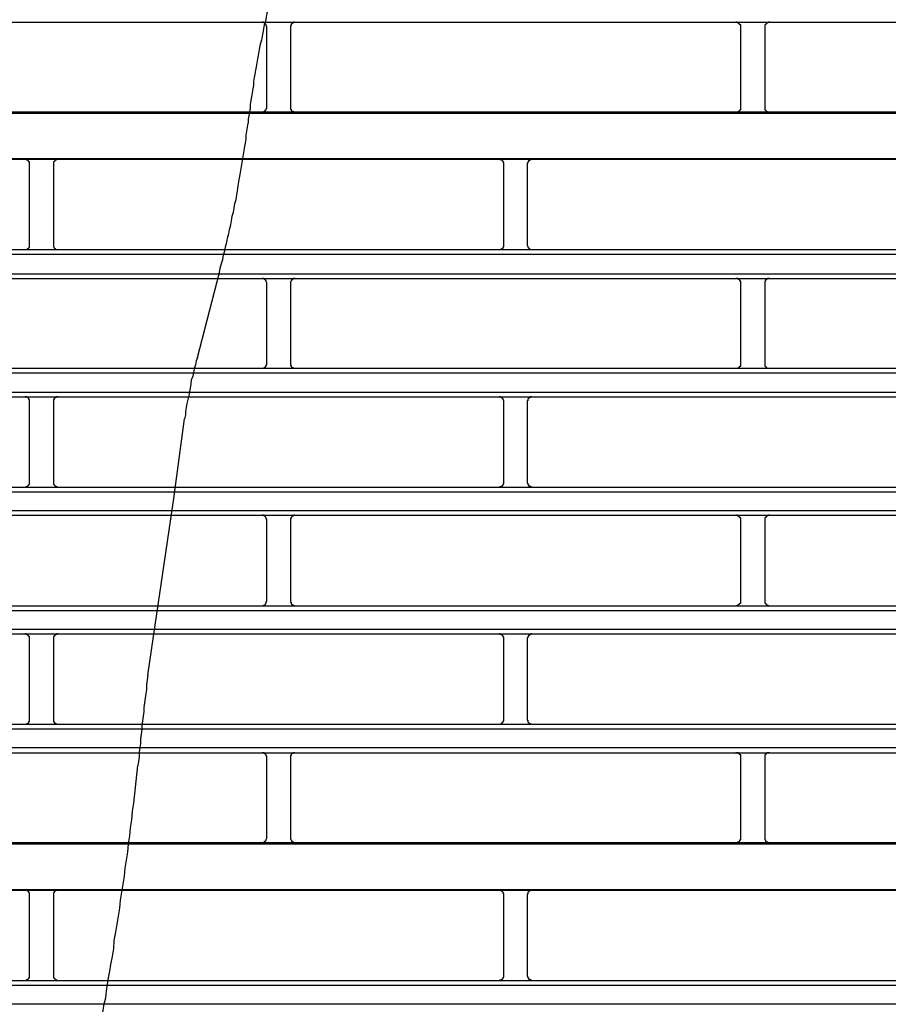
# Model space of a CAD drawing. Header units: millimetres. Extents: x 39871 to 53385, y 51832 to 57813.
# Tile 37 of 88: x 48523 to 48560, y 52544 to 52586. Entities that reach past the tile are written whole.
import ezdxf
from ezdxf import colors
from ezdxf.entities.mleader import LeaderData, LeaderLine
from ezdxf.math import Vec2, Vec3

# ---------------------------------------------------------------- set-up
doc = ezdxf.new("R2010")
doc.units = ezdxf.units.MM
doc.layers.add('AQUAREA', color=7, linetype='Continuous')
doc.layers.add('IS_KAN_OPIS', color=7, linetype='Continuous', lineweight=30)
doc.styles.add('ARIAL', font='ARIALN.TTF')

# ---------------------------------------------------------------- blocks, each defined once
blk = doc.blocks.new('SPLIT')
at = {"layer": 'AQUAREA'}
for points in [[(24542.53, -1061.36), (24542.45, -1061.78), (24542.32, -1062.13), (24542.25, -1062.55), (24542.18, -1062.97), (24542.04, -1063.32), (24541.97, -1063.74), (24541.9, -1064.16), (24541.83, -1064.51), (24541.75, -1064.93), (24541.62, -1065.35), (24541.55, -1065.7), (24541.48, -1066.12), (24541.4, -1066.54), (24541.34, -1066.89)], [(24308.59, -1063.04), (24877.69, -1063.04)], [(24542.32, -1063.53), (24542.32, -1063.53), (24542.32, -1063.46), (24542.25, -1063.46), (24542.25, -1063.39), (24542.25, -1063.32), (24542.18, -1063.25), (24542.18, -1063.18), (24542.1, -1063.18), (24542.1, -1063.11), (24542.04, -1063.11), (24541.97, -1063.11), (24541.97, -1063.04), (24541.9, -1063.04), (24541.83, -1063.04)], [(24542.32, -1071.93), (24542.32, -1063.53)], [(24545.25, -1063.04), (24545.25, -1063.04), (24545.19, -1063.04), (24545.12, -1063.04), (24545.12, -1063.11), (24545.05, -1063.11), (24544.98, -1063.11), (24544.98, -1063.18), (24544.9, -1063.18), (24544.9, -1063.25), (24544.84, -1063.25), (24544.84, -1063.32), (24544.84, -1063.39), (24544.77, -1063.39), (24544.77, -1063.46), (24544.77, -1063.53)], [(24544.77, -1063.53), (24544.77, -1071.93)], [(24591.88, -1063.53), (24591.88, -1063.53), (24591.88, -1063.46), (24591.88, -1063.39), (24591.88, -1063.32), (24591.8, -1063.32), (24591.8, -1063.25), (24591.74, -1063.25), (24591.74, -1063.18), (24591.67, -1063.18), (24591.67, -1063.11), (24591.6, -1063.11), (24591.53, -1063.11), (24591.53, -1063.04), (24591.45, -1063.04), (24591.39, -1063.04)], [(24591.88, -1071.93), (24591.88, -1063.53)], [(24594.89, -1063.04), (24594.89, -1063.04), (24594.82, -1063.04), (24594.75, -1063.04), (24594.75, -1063.11), (24594.68, -1063.11), (24594.6, -1063.11), (24594.6, -1063.18), (24594.54, -1063.18), (24594.54, -1063.25), (24594.47, -1063.25), (24594.47, -1063.32), (24594.4, -1063.32), (24594.4, -1063.39), (24594.4, -1063.46), (24594.4, -1063.53)], [(24594.4, -1063.53), (24594.4, -1071.93)], [(24541.34, -1066.89), (24541.27, -1067.31), (24541.2, -1067.73), (24541.13, -1068.08), (24541.05, -1068.5), (24540.99, -1068.85), (24540.92, -1069.27), (24540.92, -1069.69), (24540.85, -1070.04), (24540.78, -1070.46), (24540.7, -1070.88), (24540.64, -1071.23), (24540.57, -1071.65), (24540.57, -1072.07), (24540.5, -1072.42), (24540.43, -1072.84), (24540.35, -1073.19), (24540.35, -1073.61)], [(24308.59, -1072.56), (24877.69, -1072.56)], [(24492.2, -1072.42), (24541.83, -1072.42)], [(24541.83, -1072.42), (24541.83, -1072.42), (24541.9, -1072.42), (24541.97, -1072.42), (24542.04, -1072.42), (24542.04, -1072.35), (24542.1, -1072.35), (24542.1, -1072.28), (24542.18, -1072.28), (24542.18, -1072.21), (24542.25, -1072.21), (24542.25, -1072.14), (24542.25, -1072.07), (24542.32, -1072.07), (24542.32, -1072), (24542.32, -1071.93)], [(24541.83, -1072.42), (24591.39, -1072.42)], [(24544.77, -1071.93), (24544.77, -1072), (24544.77, -1072.07), (24544.77, -1072.14), (24544.84, -1072.14), (24544.84, -1072.21), (24544.84, -1072.28), (24544.9, -1072.28), (24544.9, -1072.35), (24544.98, -1072.35), (24545.05, -1072.35), (24545.05, -1072.42), (24545.12, -1072.42), (24545.19, -1072.42), (24545.25, -1072.42)], [(24591.39, -1072.42), (24591.39, -1072.42), (24591.45, -1072.42), (24591.53, -1072.42), (24591.6, -1072.42), (24591.67, -1072.42), (24591.67, -1072.35), (24591.74, -1072.35), (24591.74, -1072.28), (24591.8, -1072.28), (24591.8, -1072.21), (24591.88, -1072.21), (24591.88, -1072.14), (24591.88, -1072.07), (24591.88, -1072), (24591.88, -1071.93)], [(24591.39, -1072.42), (24641.02, -1072.42)], [(24594.4, -1071.93), (24594.4, -1072), (24594.4, -1072.07), (24594.4, -1072.14), (24594.4, -1072.21), (24594.47, -1072.21), (24594.47, -1072.28), (24594.54, -1072.28), (24594.54, -1072.35), (24594.6, -1072.35), (24594.6, -1072.42), (24594.68, -1072.42), (24594.75, -1072.42), (24594.82, -1072.42), (24594.89, -1072.42)], [(24539.3, -1080.19), (24539.38, -1079.77), (24539.45, -1079.35), (24539.52, -1079), (24539.59, -1078.58), (24539.65, -1078.16), (24539.73, -1077.74), (24539.8, -1077.32), (24539.87, -1076.9), (24539.94, -1076.48), (24540, -1076.06), (24540.08, -1075.71), (24540.15, -1075.29), (24540.15, -1074.87), (24540.22, -1074.45), (24540.29, -1074.03), (24540.35, -1073.61)], [(24308.59, -1077.32), (24877.69, -1077.32)], [(24467.42, -1077.39), (24516.98, -1077.39)], [(24516.98, -1077.39), (24566.6, -1077.39)], [(24517.47, -1077.88), (24517.47, -1077.88), (24517.47, -1077.81), (24517.47, -1077.74), (24517.47, -1077.67), (24517.4, -1077.67), (24517.4, -1077.6), (24517.33, -1077.6), (24517.33, -1077.53), (24517.25, -1077.53), (24517.25, -1077.46), (24517.19, -1077.46), (24517.12, -1077.46), (24517.12, -1077.39), (24517.05, -1077.39), (24516.98, -1077.39)], [(24517.47, -1086.35), (24517.47, -1077.88)], [(24520.48, -1077.39), (24520.48, -1077.39), (24520.4, -1077.39), (24520.34, -1077.39), (24520.34, -1077.46), (24520.27, -1077.46), (24520.2, -1077.46), (24520.2, -1077.53), (24520.13, -1077.53), (24520.13, -1077.6), (24520.05, -1077.6), (24520.05, -1077.67), (24519.99, -1077.67), (24519.99, -1077.74), (24519.99, -1077.81), (24519.99, -1077.88)], [(24519.99, -1077.88), (24519.99, -1086.35)], [(24566.6, -1077.39), (24616.24, -1077.39)], [(24567.1, -1077.88), (24567.1, -1077.88), (24567.1, -1077.81), (24567.1, -1077.74), (24567.03, -1077.74), (24567.03, -1077.67), (24567.03, -1077.6), (24566.95, -1077.6), (24566.95, -1077.53), (24566.89, -1077.53), (24566.89, -1077.46), (24566.82, -1077.46), (24566.75, -1077.46), (24566.68, -1077.46), (24566.68, -1077.39), (24566.6, -1077.39)], [(24567.1, -1086.35), (24567.1, -1077.88)], [(24570.04, -1077.39), (24570.04, -1077.39), (24569.97, -1077.39), (24569.97, -1077.46), (24569.9, -1077.46), (24569.83, -1077.46), (24569.83, -1077.53), (24569.75, -1077.53), (24569.69, -1077.53), (24569.69, -1077.6), (24569.69, -1077.67), (24569.62, -1077.67), (24569.62, -1077.74), (24569.62, -1077.81), (24569.55, -1077.81), (24569.55, -1077.88)], [(24569.55, -1077.88), (24569.55, -1086.35)], [(24537.35, -1089.22), (24537.42, -1088.8), (24537.55, -1088.31), (24537.7, -1087.89), (24537.77, -1087.4), (24537.9, -1086.98), (24537.98, -1086.56), (24538.12, -1086.07), (24538.19, -1085.65), (24538.33, -1085.16), (24538.4, -1084.74), (24538.54, -1084.25), (24538.6, -1083.83), (24538.68, -1083.34), (24538.82, -1082.92), (24538.89, -1082.5), (24538.95, -1082.01), (24539.1, -1081.59), (24539.17, -1081.1), (24539.24, -1080.68), (24539.3, -1080.19)], [(24308.59, -1086.84), (24877.69, -1086.84)], [(24308.59, -1087.33), (24877.69, -1087.33)], [(24516.98, -1086.84), (24516.98, -1086.84), (24517.05, -1086.84), (24517.12, -1086.84), (24517.19, -1086.84), (24517.25, -1086.77), (24517.33, -1086.77), (24517.33, -1086.7), (24517.4, -1086.7), (24517.4, -1086.63), (24517.47, -1086.63), (24517.47, -1086.56), (24517.47, -1086.49), (24517.47, -1086.42), (24517.47, -1086.35)], [(24519.99, -1086.35), (24519.99, -1086.35), (24519.99, -1086.42), (24519.99, -1086.49), (24519.99, -1086.56), (24520.05, -1086.63), (24520.05, -1086.7), (24520.13, -1086.7), (24520.13, -1086.77), (24520.2, -1086.77), (24520.27, -1086.84), (24520.34, -1086.84), (24520.4, -1086.84), (24520.48, -1086.84)], [(24566.6, -1086.84), (24566.6, -1086.84), (24566.68, -1086.84), (24566.75, -1086.84), (24566.82, -1086.84), (24566.82, -1086.77), (24566.89, -1086.77), (24566.95, -1086.77), (24566.95, -1086.7), (24567.03, -1086.7), (24567.03, -1086.63), (24567.03, -1086.56), (24567.1, -1086.56), (24567.1, -1086.49), (24567.1, -1086.42), (24567.1, -1086.35)], [(24569.55, -1086.35), (24569.55, -1086.35), (24569.55, -1086.42), (24569.62, -1086.49), (24569.62, -1086.56), (24569.62, -1086.63), (24569.69, -1086.63), (24569.69, -1086.7), (24569.75, -1086.7), (24569.75, -1086.77), (24569.83, -1086.77), (24569.83, -1086.84), (24569.9, -1086.84), (24569.97, -1086.84), (24570.04, -1086.84)], [(24308.59, -1089.36), (24877.69, -1089.36)], [(24535.04, -1098.11), (24537.35, -1089.22)], [(24308.59, -1089.85), (24877.69, -1089.85)], [(24542.32, -1090.34), (24542.32, -1090.34), (24542.32, -1090.27), (24542.25, -1090.2), (24542.25, -1090.13), (24542.25, -1090.06), (24542.18, -1090.06), (24542.18, -1089.99), (24542.1, -1089.99), (24542.1, -1089.92), (24542.04, -1089.92), (24541.97, -1089.85), (24541.9, -1089.85), (24541.83, -1089.85)], [(24542.32, -1098.74), (24542.32, -1090.34)], [(24545.25, -1089.85), (24545.25, -1089.85), (24545.19, -1089.85), (24545.12, -1089.85), (24545.05, -1089.85), (24545.05, -1089.92), (24544.98, -1089.92), (24544.98, -1089.99), (24544.9, -1089.99), (24544.9, -1090.06), (24544.84, -1090.06), (24544.84, -1090.13), (24544.77, -1090.2), (24544.77, -1090.27), (24544.77, -1090.34)], [(24544.77, -1090.34), (24544.77, -1098.74)], [(24591.88, -1090.34), (24591.88, -1090.34), (24591.88, -1090.27), (24591.88, -1090.2), (24591.88, -1090.13), (24591.8, -1090.13), (24591.8, -1090.06), (24591.8, -1089.99), (24591.74, -1089.99), (24591.74, -1089.92), (24591.67, -1089.92), (24591.6, -1089.92), (24591.6, -1089.85), (24591.53, -1089.85), (24591.45, -1089.85), (24591.39, -1089.85)], [(24591.88, -1098.74), (24591.88, -1090.34)], [(24594.89, -1089.85), (24594.89, -1089.85), (24594.82, -1089.85), (24594.75, -1089.85), (24594.68, -1089.85), (24594.68, -1089.92), (24594.6, -1089.92), (24594.54, -1089.92), (24594.54, -1089.99), (24594.47, -1089.99), (24594.47, -1090.06), (24594.47, -1090.13), (24594.4, -1090.13), (24594.4, -1090.2), (24594.4, -1090.27), (24594.4, -1090.34)], [(24594.4, -1090.34), (24594.4, -1098.74)], [(24535.04, -1098.11), (24534.9, -1098.46), (24534.83, -1098.88), (24534.69, -1099.3), (24534.62, -1099.72), (24534.55, -1100.07), (24534.4, -1100.49), (24534.34, -1100.91), (24534.27, -1101.33), (24534.2, -1101.68), (24534.13, -1102.1), (24534.05, -1102.52), (24533.92, -1102.94), (24533.85, -1103.36), (24533.78, -1103.78), (24533.78, -1104.13), (24533.7, -1104.55)], [(24308.59, -1099.23), (24877.69, -1099.23)], [(24541.83, -1099.23), (24541.83, -1099.23), (24541.9, -1099.23), (24541.97, -1099.23), (24542.04, -1099.23), (24542.04, -1099.16), (24542.1, -1099.16), (24542.18, -1099.09), (24542.18, -1099.02), (24542.25, -1099.02), (24542.25, -1098.95), (24542.25, -1098.88), (24542.32, -1098.88), (24542.32, -1098.81), (24542.32, -1098.74)], [(24544.77, -1098.74), (24544.77, -1098.81), (24544.77, -1098.88), (24544.77, -1098.95), (24544.84, -1098.95), (24544.84, -1099.02), (24544.84, -1099.09), (24544.9, -1099.09), (24544.9, -1099.16), (24544.98, -1099.16), (24545.05, -1099.16), (24545.05, -1099.23), (24545.12, -1099.23), (24545.19, -1099.23), (24545.25, -1099.23)], [(24591.39, -1099.23), (24591.39, -1099.23), (24591.45, -1099.23), (24591.53, -1099.23), (24591.6, -1099.23), (24591.67, -1099.23), (24591.67, -1099.16), (24591.74, -1099.16), (24591.74, -1099.09), (24591.8, -1099.09), (24591.8, -1099.02), (24591.88, -1099.02), (24591.88, -1098.95), (24591.88, -1098.88), (24591.88, -1098.81), (24591.88, -1098.74)], [(24594.4, -1098.74), (24594.4, -1098.81), (24594.4, -1098.88), (24594.4, -1098.95), (24594.4, -1099.02), (24594.47, -1099.02), (24594.47, -1099.09), (24594.54, -1099.09), (24594.54, -1099.16), (24594.6, -1099.16), (24594.6, -1099.23), (24594.68, -1099.23), (24594.75, -1099.23), (24594.82, -1099.23), (24594.89, -1099.23)], [(24308.59, -1099.72), (24877.69, -1099.72)], [(24308.59, -1101.75), (24877.69, -1101.75)], [(24308.59, -1102.24), (24877.69, -1102.24)], [(24517.47, -1102.73), (24517.47, -1102.73), (24517.47, -1102.66), (24517.47, -1102.59), (24517.47, -1102.52), (24517.4, -1102.52), (24517.4, -1102.45), (24517.4, -1102.38), (24517.33, -1102.38), (24517.33, -1102.31), (24517.25, -1102.31), (24517.19, -1102.31), (24517.19, -1102.24), (24517.12, -1102.24), (24517.05, -1102.24), (24516.98, -1102.24)], [(24517.47, -1111.2), (24517.47, -1102.73)], [(24520.48, -1102.24), (24520.48, -1102.24), (24520.4, -1102.24), (24520.34, -1102.24), (24520.27, -1102.24), (24520.27, -1102.31), (24520.2, -1102.31), (24520.13, -1102.38), (24520.05, -1102.38), (24520.05, -1102.45), (24520.05, -1102.52), (24519.99, -1102.52), (24519.99, -1102.59), (24519.99, -1102.66), (24519.99, -1102.73)], [(24519.99, -1102.73), (24519.99, -1111.2)], [(24567.1, -1102.73), (24567.1, -1102.73), (24567.1, -1102.66), (24567.1, -1102.59), (24567.03, -1102.59), (24567.03, -1102.52), (24567.03, -1102.45), (24566.95, -1102.45), (24566.95, -1102.38), (24566.89, -1102.38), (24566.89, -1102.31), (24566.82, -1102.31), (24566.75, -1102.24), (24566.68, -1102.24), (24566.6, -1102.24)], [(24567.1, -1111.2), (24567.1, -1102.73)], [(24570.04, -1102.24), (24570.04, -1102.24), (24569.97, -1102.24), (24569.9, -1102.24), (24569.9, -1102.31), (24569.83, -1102.31), (24569.75, -1102.31), (24569.75, -1102.38), (24569.69, -1102.38), (24569.69, -1102.45), (24569.62, -1102.45), (24569.62, -1102.52), (24569.62, -1102.59), (24569.62, -1102.66), (24569.55, -1102.66), (24569.55, -1102.73)], [(24569.55, -1102.73), (24569.55, -1111.2)], [(24532.59, -1112.88), (24533.7, -1104.55)], [(24308.59, -1111.69), (24877.69, -1111.69)], [(24516.98, -1111.69), (24516.98, -1111.69), (24517.05, -1111.69), (24517.12, -1111.69), (24517.12, -1111.62), (24517.19, -1111.62), (24517.25, -1111.62), (24517.25, -1111.55), (24517.33, -1111.55), (24517.33, -1111.48), (24517.4, -1111.48), (24517.4, -1111.41), (24517.47, -1111.41), (24517.47, -1111.34), (24517.47, -1111.27), (24517.47, -1111.2)], [(24519.99, -1111.2), (24519.99, -1111.2), (24519.99, -1111.27), (24519.99, -1111.34), (24519.99, -1111.41), (24520.05, -1111.41), (24520.05, -1111.48), (24520.13, -1111.48), (24520.13, -1111.55), (24520.2, -1111.55), (24520.2, -1111.62), (24520.27, -1111.62), (24520.34, -1111.62), (24520.34, -1111.69), (24520.4, -1111.69), (24520.48, -1111.69)], [(24566.6, -1111.69), (24566.6, -1111.69), (24566.68, -1111.69), (24566.68, -1111.62), (24566.75, -1111.62), (24566.82, -1111.62), (24566.89, -1111.62), (24566.89, -1111.55), (24566.95, -1111.55), (24566.95, -1111.48), (24567.03, -1111.48), (24567.03, -1111.41), (24567.03, -1111.34), (24567.1, -1111.34), (24567.1, -1111.27), (24567.1, -1111.2)], [(24569.55, -1111.2), (24569.55, -1111.2), (24569.55, -1111.27), (24569.62, -1111.27), (24569.62, -1111.34), (24569.62, -1111.41), (24569.69, -1111.41), (24569.69, -1111.48), (24569.69, -1111.55), (24569.75, -1111.55), (24569.83, -1111.55), (24569.83, -1111.62), (24569.9, -1111.62), (24569.97, -1111.62), (24569.97, -1111.69), (24570.04, -1111.69)], [(24308.59, -1112.18), (24877.69, -1112.18)], [(24530.63, -1126.11), (24532.59, -1112.88)], [(24308.59, -1114.14), (24877.69, -1114.14)], [(24308.59, -1114.63), (24877.69, -1114.63)], [(24542.32, -1115.12), (24542.32, -1115.12), (24542.32, -1115.05), (24542.25, -1115.05), (24542.25, -1114.98), (24542.25, -1114.91), (24542.18, -1114.84), (24542.18, -1114.77), (24542.1, -1114.77), (24542.1, -1114.7), (24542.04, -1114.7), (24541.97, -1114.7), (24541.97, -1114.63), (24541.9, -1114.63), (24541.83, -1114.63)], [(24542.32, -1123.59), (24542.32, -1115.12)], [(24545.25, -1114.63), (24545.25, -1114.63), (24545.19, -1114.63), (24545.12, -1114.63), (24545.12, -1114.7), (24545.05, -1114.7), (24544.98, -1114.7), (24544.98, -1114.77), (24544.9, -1114.77), (24544.9, -1114.84), (24544.84, -1114.84), (24544.84, -1114.91), (24544.84, -1114.98), (24544.77, -1114.98), (24544.77, -1115.05), (24544.77, -1115.12)], [(24544.77, -1115.12), (24544.77, -1123.59)], [(24591.88, -1115.12), (24591.88, -1115.12), (24591.88, -1115.05), (24591.88, -1114.98), (24591.88, -1114.91), (24591.8, -1114.91), (24591.8, -1114.84), (24591.74, -1114.84), (24591.74, -1114.77), (24591.67, -1114.77), (24591.67, -1114.7), (24591.6, -1114.7), (24591.53, -1114.7), (24591.53, -1114.63), (24591.45, -1114.63), (24591.39, -1114.63)], [(24591.88, -1123.59), (24591.88, -1115.12)], [(24594.89, -1114.63), (24594.89, -1114.63), (24594.82, -1114.63), (24594.75, -1114.63), (24594.75, -1114.7), (24594.68, -1114.7), (24594.6, -1114.7), (24594.6, -1114.77), (24594.54, -1114.77), (24594.54, -1114.84), (24594.47, -1114.84), (24594.47, -1114.91), (24594.4, -1114.91), (24594.4, -1114.98), (24594.4, -1115.05), (24594.4, -1115.12)], [(24594.4, -1115.12), (24594.4, -1123.59)], [(24308.59, -1124.08), (24877.69, -1124.08)], [(24541.83, -1124.08), (24541.83, -1124.08), (24541.9, -1124.08), (24541.97, -1124.08), (24541.97, -1124.01), (24542.04, -1124.01), (24542.1, -1124.01), (24542.1, -1123.94), (24542.18, -1123.94), (24542.18, -1123.87), (24542.25, -1123.8), (24542.25, -1123.73), (24542.25, -1123.66), (24542.32, -1123.66), (24542.32, -1123.59)], [(24544.77, -1123.59), (24544.77, -1123.59), (24544.77, -1123.66), (24544.77, -1123.73), (24544.84, -1123.73), (24544.84, -1123.8), (24544.84, -1123.87), (24544.9, -1123.87), (24544.9, -1123.94), (24544.98, -1123.94), (24544.98, -1124.01), (24545.05, -1124.01), (24545.12, -1124.01), (24545.12, -1124.08), (24545.19, -1124.08), (24545.25, -1124.08)], [(24591.39, -1124.08), (24591.39, -1124.08), (24591.45, -1124.08), (24591.53, -1124.08), (24591.53, -1124.01), (24591.6, -1124.01), (24591.67, -1124.01), (24591.67, -1123.94), (24591.74, -1123.94), (24591.74, -1123.87), (24591.8, -1123.87), (24591.8, -1123.8), (24591.88, -1123.8), (24591.88, -1123.73), (24591.88, -1123.66), (24591.88, -1123.59)], [(24594.4, -1123.59), (24594.4, -1123.59), (24594.4, -1123.66), (24594.4, -1123.73), (24594.4, -1123.8), (24594.47, -1123.8), (24594.47, -1123.87), (24594.54, -1123.87), (24594.54, -1123.94), (24594.6, -1123.94), (24594.6, -1124.01), (24594.68, -1124.01), (24594.75, -1124.01), (24594.75, -1124.08), (24594.82, -1124.08), (24594.89, -1124.08)], [(24308.59, -1124.57), (24877.69, -1124.57)], [(24529.85, -1131.36), (24530.63, -1126.11)], [(24308.59, -1126.53), (24877.69, -1126.53)], [(24308.59, -1127.02), (24877.69, -1127.02)], [(24517.47, -1127.51), (24517.47, -1127.51), (24517.47, -1127.44), (24517.47, -1127.37), (24517.47, -1127.3), (24517.4, -1127.3), (24517.4, -1127.23), (24517.33, -1127.23), (24517.33, -1127.16), (24517.25, -1127.16), (24517.25, -1127.09), (24517.19, -1127.09), (24517.12, -1127.09), (24517.12, -1127.02), (24517.05, -1127.02), (24516.98, -1127.02)], [(24517.47, -1135.98), (24517.47, -1127.51)], [(24520.48, -1127.02), (24520.48, -1127.02), (24520.4, -1127.02), (24520.34, -1127.02), (24520.34, -1127.09), (24520.27, -1127.09), (24520.2, -1127.09), (24520.2, -1127.16), (24520.13, -1127.16), (24520.13, -1127.23), (24520.05, -1127.23), (24520.05, -1127.3), (24519.99, -1127.3), (24519.99, -1127.37), (24519.99, -1127.44), (24519.99, -1127.51)], [(24519.99, -1127.51), (24519.99, -1135.98)], [(24567.1, -1127.51), (24567.1, -1127.51), (24567.1, -1127.44), (24567.1, -1127.37), (24567.03, -1127.37), (24567.03, -1127.3), (24567.03, -1127.23), (24566.95, -1127.23), (24566.95, -1127.16), (24566.89, -1127.16), (24566.89, -1127.09), (24566.82, -1127.09), (24566.75, -1127.09), (24566.68, -1127.09), (24566.68, -1127.02), (24566.6, -1127.02)], [(24567.1, -1135.98), (24567.1, -1127.51)], [(24570.04, -1127.02), (24570.04, -1127.02), (24569.97, -1127.02), (24569.97, -1127.09), (24569.9, -1127.09), (24569.83, -1127.09), (24569.83, -1127.16), (24569.75, -1127.16), (24569.69, -1127.16), (24569.69, -1127.23), (24569.69, -1127.3), (24569.62, -1127.3), (24569.62, -1127.37), (24569.62, -1127.44), (24569.55, -1127.44), (24569.55, -1127.51)], [(24569.55, -1127.51), (24569.55, -1135.98)], [(24529.85, -1131.36), (24529.79, -1131.85), (24529.72, -1132.34), (24529.72, -1132.83), (24529.65, -1133.25), (24529.58, -1133.74), (24529.5, -1134.23), (24529.44, -1134.72), (24529.44, -1135.14), (24529.37, -1135.63), (24529.3, -1136.12), (24529.23, -1136.61), (24529.23, -1137.03), (24529.15, -1137.52), (24529.09, -1138.01), (24529.09, -1138.5), (24529.02, -1138.92), (24528.95, -1139.41), (24528.95, -1139.9), (24528.88, -1140.39), (24528.8, -1140.81)], [(24308.59, -1136.47), (24877.69, -1136.47)], [(24516.98, -1136.47), (24516.98, -1136.47), (24517.05, -1136.47), (24517.12, -1136.47), (24517.19, -1136.47), (24517.19, -1136.4), (24517.25, -1136.4), (24517.33, -1136.4), (24517.33, -1136.33), (24517.4, -1136.33), (24517.4, -1136.26), (24517.4, -1136.19), (24517.47, -1136.19), (24517.47, -1136.12), (24517.47, -1136.05), (24517.47, -1135.98)], [(24519.99, -1135.98), (24519.99, -1135.98), (24519.99, -1136.05), (24519.99, -1136.12), (24519.99, -1136.19), (24520.05, -1136.19), (24520.05, -1136.26), (24520.05, -1136.33), (24520.13, -1136.33), (24520.2, -1136.4), (24520.27, -1136.4), (24520.27, -1136.47), (24520.34, -1136.47), (24520.4, -1136.47), (24520.48, -1136.47)], [(24566.6, -1136.47), (24566.6, -1136.47), (24566.68, -1136.47), (24566.75, -1136.47), (24566.82, -1136.4), (24566.89, -1136.4), (24566.89, -1136.33), (24566.95, -1136.33), (24566.95, -1136.26), (24567.03, -1136.26), (24567.03, -1136.19), (24567.03, -1136.12), (24567.1, -1136.12), (24567.1, -1136.05), (24567.1, -1135.98)], [(24569.55, -1135.98), (24569.55, -1135.98), (24569.55, -1136.05), (24569.62, -1136.05), (24569.62, -1136.12), (24569.62, -1136.19), (24569.62, -1136.26), (24569.69, -1136.26), (24569.69, -1136.33), (24569.75, -1136.33), (24569.75, -1136.4), (24569.83, -1136.4), (24569.9, -1136.4), (24569.9, -1136.47), (24569.97, -1136.47), (24570.04, -1136.47)], [(24308.59, -1136.96), (24877.69, -1136.96)], [(24308.59, -1138.92), (24877.69, -1138.92)], [(24308.59, -1139.48), (24877.69, -1139.48)], [(24542.32, -1139.97), (24542.32, -1139.9), (24542.32, -1139.83), (24542.25, -1139.83), (24542.25, -1139.76), (24542.25, -1139.69), (24542.18, -1139.69), (24542.18, -1139.62), (24542.1, -1139.55), (24542.04, -1139.55), (24542.04, -1139.48), (24541.97, -1139.48), (24541.9, -1139.48), (24541.83, -1139.48)], [(24545.25, -1139.48), (24545.25, -1139.48), (24545.19, -1139.48), (24545.12, -1139.48), (24545.05, -1139.48), (24545.05, -1139.55), (24544.98, -1139.55), (24544.9, -1139.55), (24544.9, -1139.62), (24544.84, -1139.62), (24544.84, -1139.69), (24544.84, -1139.76), (24544.77, -1139.76), (24544.77, -1139.83), (24544.77, -1139.9), (24544.77, -1139.97)], [(24591.88, -1139.97), (24591.88, -1139.9), (24591.88, -1139.83), (24591.88, -1139.76), (24591.88, -1139.69), (24591.8, -1139.69), (24591.8, -1139.62), (24591.74, -1139.62), (24591.74, -1139.55), (24591.67, -1139.55), (24591.67, -1139.48), (24591.6, -1139.48), (24591.53, -1139.48), (24591.45, -1139.48), (24591.39, -1139.48)], [(24594.89, -1139.48), (24594.89, -1139.48), (24594.82, -1139.48), (24594.75, -1139.48), (24594.68, -1139.48), (24594.6, -1139.48), (24594.6, -1139.55), (24594.54, -1139.55), (24594.54, -1139.62), (24594.47, -1139.62), (24594.47, -1139.69), (24594.4, -1139.69), (24594.4, -1139.76), (24594.4, -1139.83), (24594.4, -1139.9), (24594.4, -1139.97)], [(24528.39, -1144.73), (24528.8, -1140.81)], [(24542.32, -1148.37), (24542.32, -1139.97)], [(24544.77, -1139.97), (24544.77, -1148.37)], [(24591.88, -1148.37), (24591.88, -1139.97)], [(24594.4, -1139.97), (24594.4, -1148.37)], [(24526, -1161.6), (24526.15, -1160.76), (24526.29, -1159.92), (24526.35, -1159.08), (24526.5, -1158.24), (24526.64, -1157.4), (24526.78, -1156.56), (24526.92, -1155.72), (24526.99, -1154.88), (24527.13, -1154.04), (24527.27, -1153.2), (24527.4, -1152.36), (24527.48, -1151.52), (24527.62, -1150.68), (24527.75, -1149.84), (24527.83, -1149), (24527.97, -1148.16), (24528.04, -1147.32), (24528.18, -1146.48), (24528.25, -1145.57), (24528.39, -1144.73)], [(24308.59, -1148.86), (24877.69, -1148.86)], [(24308.59, -1149), (24877.69, -1149)], [(24541.83, -1148.86), (24541.83, -1148.86), (24541.9, -1148.86), (24541.97, -1148.86), (24542.04, -1148.79), (24542.1, -1148.79), (24542.1, -1148.72), (24542.18, -1148.72), (24542.18, -1148.65), (24542.25, -1148.65), (24542.25, -1148.58), (24542.25, -1148.51), (24542.32, -1148.44), (24542.32, -1148.37)], [(24544.77, -1148.37), (24544.77, -1148.37), (24544.77, -1148.44), (24544.77, -1148.51), (24544.84, -1148.58), (24544.84, -1148.65), (24544.9, -1148.65), (24544.9, -1148.72), (24544.98, -1148.72), (24544.98, -1148.79), (24545.05, -1148.79), (24545.05, -1148.86), (24545.12, -1148.86), (24545.19, -1148.86), (24545.25, -1148.86)], [(24591.39, -1148.86), (24591.39, -1148.86), (24591.45, -1148.86), (24591.53, -1148.86), (24591.6, -1148.86), (24591.6, -1148.79), (24591.67, -1148.79), (24591.74, -1148.79), (24591.74, -1148.72), (24591.8, -1148.72), (24591.8, -1148.65), (24591.8, -1148.58), (24591.88, -1148.58), (24591.88, -1148.51), (24591.88, -1148.44), (24591.88, -1148.37)], [(24594.4, -1148.37), (24594.4, -1148.37), (24594.4, -1148.44), (24594.4, -1148.51), (24594.4, -1148.58), (24594.47, -1148.58), (24594.47, -1148.65), (24594.47, -1148.72), (24594.54, -1148.72), (24594.54, -1148.79), (24594.6, -1148.79), (24594.68, -1148.79), (24594.68, -1148.86), (24594.75, -1148.86), (24594.82, -1148.86), (24594.89, -1148.86)], [(24308.59, -1153.76), (24877.69, -1153.76)], [(24308.59, -1153.83), (24877.69, -1153.83)], [(24517.47, -1154.32), (24517.47, -1154.32), (24517.47, -1154.25), (24517.47, -1154.18), (24517.47, -1154.11), (24517.4, -1154.11), (24517.4, -1154.04), (24517.4, -1153.97), (24517.33, -1153.97), (24517.33, -1153.9), (24517.25, -1153.9), (24517.19, -1153.9), (24517.19, -1153.83), (24517.12, -1153.83), (24517.05, -1153.83), (24516.98, -1153.83)], [(24520.48, -1153.83), (24520.48, -1153.83), (24520.4, -1153.83), (24520.34, -1153.83), (24520.27, -1153.83), (24520.27, -1153.9), (24520.2, -1153.9), (24520.13, -1153.97), (24520.05, -1153.97), (24520.05, -1154.04), (24520.05, -1154.11), (24519.99, -1154.11), (24519.99, -1154.18), (24519.99, -1154.25), (24519.99, -1154.32)], [(24567.1, -1154.32), (24567.1, -1154.32), (24567.1, -1154.25), (24567.1, -1154.18), (24567.03, -1154.18), (24567.03, -1154.11), (24567.03, -1154.04), (24566.95, -1154.04), (24566.95, -1153.97), (24566.89, -1153.97), (24566.89, -1153.9), (24566.82, -1153.9), (24566.75, -1153.83), (24566.68, -1153.83), (24566.6, -1153.83)], [(24570.04, -1153.83), (24570.04, -1153.83), (24569.97, -1153.83), (24569.9, -1153.83), (24569.9, -1153.9), (24569.83, -1153.9), (24569.75, -1153.9), (24569.75, -1153.97), (24569.69, -1153.97), (24569.69, -1154.04), (24569.62, -1154.04), (24569.62, -1154.11), (24569.62, -1154.18), (24569.62, -1154.25), (24569.55, -1154.25), (24569.55, -1154.32)], [(24517.47, -1162.79), (24517.47, -1154.32)], [(24519.99, -1154.32), (24519.99, -1162.79)], [(24567.1, -1162.79), (24567.1, -1154.32)], [(24569.55, -1154.32), (24569.55, -1162.79)], [(24523.55, -1175.39), (24523.7, -1174.69), (24523.84, -1173.99), (24523.98, -1173.29), (24524.05, -1172.59), (24524.19, -1171.96), (24524.33, -1171.26), (24524.47, -1170.56), (24524.6, -1169.86), (24524.68, -1169.16), (24524.82, -1168.53), (24524.95, -1167.83), (24525.03, -1167.13), (24525.17, -1166.43), (24525.3, -1165.73), (24525.45, -1165.1), (24525.52, -1164.4), (24525.65, -1163.7), (24525.73, -1163), (24525.87, -1162.3), (24526, -1161.6)], [(24308.59, -1163.28), (24877.69, -1163.28)], [(24516.98, -1163.28), (24516.98, -1163.28), (24517.05, -1163.28), (24517.12, -1163.28), (24517.12, -1163.21), (24517.19, -1163.21), (24517.25, -1163.21), (24517.25, -1163.14), (24517.33, -1163.14), (24517.33, -1163.07), (24517.4, -1163.07), (24517.4, -1163), (24517.47, -1163), (24517.47, -1162.93), (24517.47, -1162.86), (24517.47, -1162.79)], [(24519.99, -1162.79), (24519.99, -1162.79), (24519.99, -1162.86), (24519.99, -1162.93), (24519.99, -1163), (24520.05, -1163), (24520.05, -1163.07), (24520.13, -1163.07), (24520.13, -1163.14), (24520.2, -1163.14), (24520.2, -1163.21), (24520.27, -1163.21), (24520.34, -1163.21), (24520.34, -1163.28), (24520.4, -1163.28), (24520.48, -1163.28)], [(24566.6, -1163.28), (24566.6, -1163.28), (24566.68, -1163.28), (24566.68, -1163.21), (24566.75, -1163.21), (24566.82, -1163.21), (24566.89, -1163.21), (24566.89, -1163.14), (24566.95, -1163.14), (24566.95, -1163.07), (24567.03, -1163.07), (24567.03, -1163), (24567.03, -1162.93), (24567.1, -1162.93), (24567.1, -1162.86), (24567.1, -1162.79)], [(24569.55, -1162.79), (24569.55, -1162.79), (24569.55, -1162.86), (24569.62, -1162.86), (24569.62, -1162.93), (24569.62, -1163), (24569.69, -1163), (24569.69, -1163.07), (24569.69, -1163.14), (24569.75, -1163.14), (24569.83, -1163.14), (24569.83, -1163.21), (24569.9, -1163.21), (24569.97, -1163.21), (24569.97, -1163.28), (24570.04, -1163.28)], [(24308.59, -1163.77), (24877.69, -1163.77)], [(24308.59, -1165.73), (24877.69, -1165.73)]]:
    blk.add_lwpolyline(points, dxfattribs=at)
blk.add_open_spline([(24849.6, -1265.94), (24849.6, -1128.96), (24738.55, -1017.91), (24601.57, -1017.91), (24464.58, -1017.91), (24353.54, -1128.96), (24353.54, -1265.94), (24353.54, -1402.93), (24464.58, -1513.97), (24601.57, -1513.97), (24738.55, -1513.97), (24849.6, -1402.93), (24849.6, -1265.94)], degree=3, knots=[0, 0, 0, 0, 1, 1, 1, 2, 2, 2, 3, 3, 3, 4, 4, 4, 4], dxfattribs=at)
blk = doc.blocks.new('_None')

msp = doc.modelspace()

# ---------------------------------------------------------------- block references
at = {"lineweight": 13, "xscale": 0.4, "yscale": 0.4, "zscale": 0.4}
msp.add_blockref('SPLIT', (38716.626, 53010.774), dxfattribs=at)

# ---------------------------------------------------------------- leaders
at = {"layer": 'IS_KAN_OPIS', "color": 212}
ml = msp.add_multileader_mtext('Standard', dxfattribs=at)
ml.set_content('\\pxql;{\\C256;Układ pompowy - \\A1;obieg ogrzewania\\Pgrzejnikowego 55/45%%DC; 35kPa; 11,3kW; 917,53kg/h\\P\\C1;Pompa  1~230V; 0,2kW}', color=212, style='ARIAL')
ml.set_leader_properties(color=212)
ml.set_arrow_properties(name='NONE')
ml.build(insert=Vec2(0, 0))
ml.multileader.update_dxf_attribs({"text_left_attachment_type": 6, "text_right_attachment_type": 6, "dogleg_length": 5, "arrow_head_size": 3})
ctx = ml.context
ctx.base_point, ctx.char_height, ctx.arrow_head_size, ctx.landing_gap_size, ctx.plane_origin = Vec3(45306.642, 52379.527), 30, 3, 1, Vec3(43632.71, 52295.388)
ctx.left_attachment, ctx.right_attachment = 6, 6
notes = []
notes.append((ctx, [(0, (1, 1, 0), (45301.642, 52379.527), (1, 0), 5, [(0, [(45125.376, 52771.048)], 0, [])])]))
ctx.mtext.insert, ctx.mtext.width, ctx.mtext.flow_direction = Vec3(45307.642, 52417.856), 8077.03979, 5
for ctx, leaders in notes:
    for number, flags, end, landing, length, lines in leaders:
        leader = LeaderData()
        leader.index, (leader.has_last_leader_line, leader.has_dogleg_vector, leader.attachment_direction) = number, flags
        leader.last_leader_point, leader.dogleg_vector, leader.dogleg_length = Vec3(end), Vec3(landing), length
        for number, points, colour, breaks in lines:
            line = LeaderLine()
            line.index, line.vertices, line.color, line.breaks = number, Vec3.list(points), colors.encode_raw_color(colour), breaks
            leader.lines.append(line)
        ctx.leaders.append(leader)

doc.saveas('drawing.dxf')
